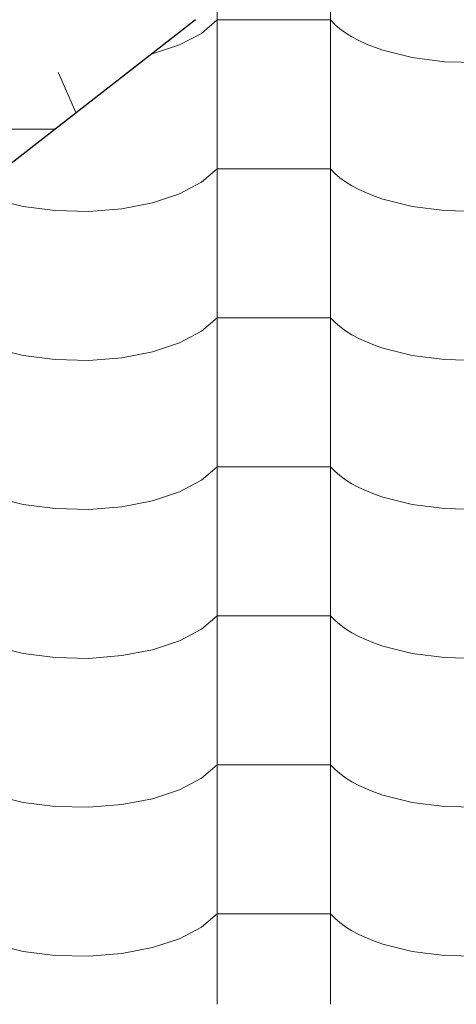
# Model space of a CAD drawing. Header units: millimetres. Extents: x -36478 to 31050, y -14815 to 11827.
# Tile 202 of 256: x -16155 to -15970, y 9040 to 9457. Entities that reach past the tile are written whole.
import ezdxf

# ---------------------------------------------------------------- set-up
doc = ezdxf.new("R2010")
doc.units = ezdxf.units.MM
doc.header["$MEASUREMENT"] = 0
doc.linetypes.add('Wipeout_Contour', pattern=[1000, 0, -1000])
doc.layers.add('Nové_Konstrukce - krov', color=7, linetype='Continuous')
doc.layers.add('Nové_Výplně - Povrchové', color=7, linetype='Continuous')

# ---------------------------------------------------------------- blocks, each defined once
blk = doc.blocks.new('*X13')
at = {"layer": 'Nové_Výplně - Povrchové', "color": 21, "linetype": 'Continuous', "lineweight": 20, "true_color": 0xffaaaa}
for p, q in [((-16071.72, 9481.6), (-16071.72, 9418.73)), ((-16023.69, 9481.6), (-16023.69, 9418.73)), ((-16078.39, 9451.38), (-16071.72, 9457.07)), ((-16047.71, 9457.07), (-16071.72, 9457.07)), ((-16023.69, 9457.07), (-16047.71, 9457.07)), ((-16023.69, 9457.07), (-16021.86, 9455.18)), ((-16021.86, 9455.18), (-16019.74, 9453.35)), ((-16087.7, 9446.52), (-16078.39, 9451.38)), ((-16019.74, 9453.35), (-16017.34, 9451.59)), ((-16017.34, 9451.59), (-16014.65, 9449.92)), ((-16099.18, 9442.72), (-16087.7, 9446.52)), ((-16014.65, 9449.92), (-16011.71, 9448.34)), ((-16011.71, 9448.34), (-16008.53, 9446.86)), ((-16008.53, 9446.86), (-16005.12, 9445.49)), ((-16166.5, 9444.24), (-16154.05, 9441.14)), ((-16112.24, 9440.2), (-16099.18, 9442.72)), ((-16005.12, 9445.49), (-16001.5, 9444.24)), ((-16001.5, 9444.24), (-15989.05, 9441.14)), ((-16154.05, 9441.14), (-16140.39, 9439.38)), ((-16140.39, 9439.38), (-16126.21, 9439.06)), ((-16126.21, 9439.06), (-16112.24, 9440.2)), ((-15989.05, 9441.14), (-15975.39, 9439.38)), ((-15975.39, 9439.38), (-15961.21, 9439.06)), ((-16071.72, 9418.5), (-16071.72, 9355.62)), ((-16023.69, 9418.5), (-16023.69, 9355.62)), ((-16078.39, 9388.28), (-16071.72, 9393.97)), ((-16047.71, 9393.97), (-16071.72, 9393.97)), ((-16023.69, 9393.97), (-16047.71, 9393.97)), ((-16023.69, 9393.97), (-16021.86, 9392.07)), ((-16087.7, 9383.41), (-16078.39, 9388.28)), ((-16021.86, 9392.07), (-16019.74, 9390.24)), ((-16019.74, 9390.24), (-16017.34, 9388.49)), ((-16017.34, 9388.49), (-16014.65, 9386.82)), ((-16014.65, 9386.82), (-16011.71, 9385.24)), ((-16011.71, 9385.24), (-16008.53, 9383.76)), ((-16166.5, 9381.14), (-16154.05, 9378.03)), ((-16099.18, 9379.62), (-16087.7, 9383.41)), ((-16008.53, 9383.76), (-16005.12, 9382.39)), ((-16005.12, 9382.39), (-16001.5, 9381.14)), ((-16001.5, 9381.14), (-15989.05, 9378.03)), ((-16154.05, 9378.03), (-16140.39, 9376.28)), ((-16140.39, 9376.28), (-16126.21, 9375.96)), ((-16126.21, 9375.96), (-16112.24, 9377.09)), ((-16112.24, 9377.09), (-16099.18, 9379.62)), ((-15989.05, 9378.03), (-15975.39, 9376.28)), ((-15975.39, 9376.28), (-15961.21, 9375.96)), ((-16071.72, 9355.39), (-16071.72, 9292.52)), ((-16023.69, 9355.39), (-16023.69, 9292.52)), ((-16078.39, 9325.17), (-16071.72, 9330.86)), ((-16047.71, 9330.86), (-16071.72, 9330.86)), ((-16023.69, 9330.86), (-16047.71, 9330.86)), ((-16023.69, 9330.86), (-16021.86, 9328.97)), ((-16021.86, 9328.97), (-16019.74, 9327.14)), ((-16019.74, 9327.14), (-16017.34, 9325.38)), ((-16087.7, 9320.31), (-16078.39, 9325.17)), ((-16017.34, 9325.38), (-16014.65, 9323.71)), ((-16014.65, 9323.71), (-16011.71, 9322.13)), ((-16011.71, 9322.13), (-16008.53, 9320.65)), ((-16166.5, 9318.03), (-16154.05, 9314.93)), ((-16099.18, 9316.51), (-16087.7, 9320.31)), ((-16008.53, 9320.65), (-16005.12, 9319.28)), ((-16005.12, 9319.28), (-16001.5, 9318.03)), ((-16001.5, 9318.03), (-15989.05, 9314.93)), ((-16154.05, 9314.93), (-16140.39, 9313.17)), ((-16140.39, 9313.17), (-16126.21, 9312.85)), ((-16126.21, 9312.85), (-16112.24, 9313.99)), ((-16112.24, 9313.99), (-16099.18, 9316.51)), ((-15989.05, 9314.93), (-15975.39, 9313.17)), ((-15975.39, 9313.17), (-15961.21, 9312.85)), ((-16071.72, 9292.29), (-16071.72, 9229.41)), ((-16023.69, 9292.29), (-16023.69, 9229.41)), ((-16078.39, 9262.07), (-16071.72, 9267.76)), ((-16047.71, 9267.76), (-16071.72, 9267.76)), ((-16023.69, 9267.76), (-16047.71, 9267.76)), ((-16023.69, 9267.76), (-16021.86, 9265.86)), ((-16021.86, 9265.86), (-16019.74, 9264.03)), ((-16019.74, 9264.03), (-16017.34, 9262.28)), ((-16087.7, 9257.2), (-16078.39, 9262.07)), ((-16017.34, 9262.28), (-16014.65, 9260.61)), ((-16014.65, 9260.61), (-16011.71, 9259.03)), ((-16011.71, 9259.03), (-16008.53, 9257.55)), ((-16166.5, 9254.93), (-16154.05, 9251.82)), ((-16099.18, 9253.41), (-16087.7, 9257.2)), ((-16008.53, 9257.55), (-16005.12, 9256.18)), ((-16005.12, 9256.18), (-16001.5, 9254.93)), ((-16001.5, 9254.93), (-15989.05, 9251.82)), ((-16154.05, 9251.82), (-16140.39, 9250.07)), ((-16126.21, 9249.75), (-16112.24, 9250.88)), ((-16112.24, 9250.88), (-16099.18, 9253.41)), ((-15989.05, 9251.82), (-15975.39, 9250.07)), ((-16140.39, 9250.07), (-16126.21, 9249.75)), ((-15975.39, 9250.07), (-15961.21, 9249.75)), ((-16071.72, 9229.18), (-16071.72, 9166.31)), ((-16023.69, 9229.18), (-16023.69, 9166.31)), ((-16078.39, 9198.96), (-16071.72, 9204.65)), ((-16047.71, 9204.65), (-16071.72, 9204.65)), ((-16023.69, 9204.65), (-16047.71, 9204.65)), ((-16023.69, 9204.65), (-16021.86, 9202.76)), ((-16021.86, 9202.76), (-16019.74, 9200.93)), ((-16019.74, 9200.93), (-16017.34, 9199.17)), ((-16087.7, 9194.1), (-16078.39, 9198.96)), ((-16017.34, 9199.17), (-16014.65, 9197.5)), ((-16014.65, 9197.5), (-16011.71, 9195.92)), ((-16099.18, 9190.3), (-16087.7, 9194.1)), ((-16011.71, 9195.92), (-16008.53, 9194.45)), ((-16008.53, 9194.45), (-16005.12, 9193.08)), ((-16005.12, 9193.08), (-16001.5, 9191.82)), ((-16166.5, 9191.82), (-16154.05, 9188.72)), ((-16154.05, 9188.72), (-16140.39, 9186.96)), ((-16112.24, 9187.78), (-16099.18, 9190.3)), ((-16001.5, 9191.82), (-15989.05, 9188.72)), ((-15989.05, 9188.72), (-15975.39, 9186.96)), ((-16140.39, 9186.96), (-16126.21, 9186.64)), ((-16126.21, 9186.64), (-16112.24, 9187.78)), ((-15975.39, 9186.96), (-15961.21, 9186.64)), ((-16071.72, 9166.08), (-16071.72, 9103.2)), ((-16023.69, 9166.08), (-16023.69, 9103.2)), ((-16078.39, 9135.86), (-16071.72, 9141.55)), ((-16047.71, 9141.55), (-16071.72, 9141.55)), ((-16023.69, 9141.55), (-16047.71, 9141.55)), ((-16023.69, 9141.55), (-16021.86, 9139.65)), ((-16021.86, 9139.65), (-16019.74, 9137.82)), ((-16087.7, 9130.99), (-16078.39, 9135.86)), ((-16019.74, 9137.82), (-16017.34, 9136.07)), ((-16017.34, 9136.07), (-16014.65, 9134.4)), ((-16014.65, 9134.4), (-16011.71, 9132.82)), ((-16099.18, 9127.2), (-16087.7, 9130.99)), ((-16011.71, 9132.82), (-16008.53, 9131.34)), ((-16008.53, 9131.34), (-16005.12, 9129.97)), ((-16005.12, 9129.97), (-16001.5, 9128.72)), ((-16166.5, 9128.72), (-16154.05, 9125.61)), ((-16154.05, 9125.61), (-16140.39, 9123.86)), ((-16112.24, 9124.67), (-16099.18, 9127.2)), ((-16001.5, 9128.72), (-15989.05, 9125.61)), ((-15989.05, 9125.61), (-15975.39, 9123.86)), ((-16140.39, 9123.86), (-16126.21, 9123.54)), ((-16126.21, 9123.54), (-16112.24, 9124.67)), ((-15975.39, 9123.86), (-15961.21, 9123.54)), ((-16071.72, 9102.98), (-16071.72, 9040.1)), ((-16023.69, 9102.98), (-16023.69, 9040.1)), ((-16078.39, 9072.75), (-16071.72, 9078.44)), ((-16047.71, 9078.44), (-16071.72, 9078.44)), ((-16023.69, 9078.44), (-16047.71, 9078.44)), ((-16023.69, 9078.44), (-16021.86, 9076.55)), ((-16021.86, 9076.55), (-16019.74, 9074.72)), ((-16087.7, 9067.89), (-16078.39, 9072.75)), ((-16019.74, 9074.72), (-16017.34, 9072.96)), ((-16017.34, 9072.96), (-16014.65, 9071.29)), ((-16014.65, 9071.29), (-16011.71, 9069.71)), ((-16099.18, 9064.1), (-16087.7, 9067.89)), ((-16011.71, 9069.71), (-16008.53, 9068.24)), ((-16008.53, 9068.24), (-16005.12, 9066.87)), ((-16166.5, 9065.61), (-16154.05, 9062.51)), ((-16112.24, 9061.57), (-16099.18, 9064.1)), ((-16005.12, 9066.87), (-16001.5, 9065.61)), ((-16001.5, 9065.61), (-15989.05, 9062.51)), ((-16154.05, 9062.51), (-16140.39, 9060.75)), ((-16140.39, 9060.75), (-16126.21, 9060.44)), ((-16126.21, 9060.44), (-16112.24, 9061.57)), ((-15989.05, 9062.51), (-15975.39, 9060.75)), ((-15975.39, 9060.75), (-15961.21, 9060.44))]:
    blk.add_line(p, q, dxfattribs=at)
blk = doc.blocks.new('výplň_6_1', base_point=(0, 0))
at = {"layer": 'Nové_Výplně - Povrchové', "color": 21, "linetype": 'Continuous', "lineweight": 20, "true_color": 0xffaaaa}
blk.add_blockref('*X13', (0, 0), dxfattribs=at)
blk = doc.blocks.new('*X2387')
at = {"layer": 'Nové_Výplně - Povrchové', "color": 21, "linetype": 'Continuous', "lineweight": 20, "true_color": 0xffaaaa}
for p, q in [((-16139.18, 9434.93), (-16131.64, 9417.81)), ((-16170.88, 9398.28), (-16170.57, 9410.51)), ((-16170.47, 9410.6), (-16162.93, 9393.48)), ((-16149.56, 9410.82), (-16170.18, 9410.82)), ((-16140.64, 9410.82), (-16149.56, 9410.82)), ((-16174.29, 9387.57), (-16170.88, 9398.28)), ((-16179.75, 9380.4), (-16174.29, 9387.57)), ((-16189.62, 9373.64), (-16183.73, 9377.3)), ((-16215.88, 9372.54), (-16213.45, 9371.85)), ((-16213.45, 9371.85), (-16200.74, 9371.15)), ((-16200.74, 9371.15), (-16189.62, 9373.64))]:
    blk.add_line(p, q, dxfattribs=at)
blk = doc.blocks.new('výplň_1193_1', base_point=(0, 0))
at = {"color": 254, "linetype": 'Wipeout_Contour', "lineweight": 0, "ltscale": 93503.205547}
blk.add_wipeout([(-16089.93, 9473.23), (-16217.18, 9374.26), (-16215.58, 9372.14), (-16207.9, 9358.5), (-16080.93, 9457.25)], dxfattribs=at).dxf.layer = 'Nové_Výplně - Povrchové'
at = {"layer": 'Nové_Výplně - Povrchové', "color": 21, "linetype": 'Continuous', "lineweight": 20, "true_color": 0xffaaaa}
blk.add_blockref('*X2387', (0, 0), dxfattribs=at)
blk = doc.blocks.new('*X2389')
at = {"layer": 'Nové_Výplně - Povrchové', "color": 21, "linetype": 'Continuous', "lineweight": 20, "true_color": 0xffaaaa}
for p, q in [((-16186.57, 9421.47), (-16186.57, 9398.07)), ((-16200.27, 9410.82), (-16186.57, 9410.82)), ((-16181.78, 9401.8), (-16186.57, 9410.82))]:
    blk.add_line(p, q, dxfattribs=at)
blk = doc.blocks.new('výplň_1194_1', base_point=(0, 0))
at = {"color": 254, "linetype": 'Wipeout_Contour', "lineweight": 0, "ltscale": 74840.53904}
blk.add_wipeout([(-16101.09, 9487.96), (-16228.34, 9388.99), (-16217.18, 9374.26), (-16089.93, 9473.23)], dxfattribs=at).dxf.layer = 'Nové_Výplně - Povrchové'
at = {"layer": 'Nové_Výplně - Povrchové', "color": 21, "linetype": 'Continuous', "lineweight": 20, "true_color": 0xffaaaa}
blk.add_blockref('*X2389', (0, 0), dxfattribs=at)
blk = doc.blocks.new('*X2393')
at = {"layer": 'Nové_Výplně - Povrchové', "color": 21, "linetype": 'Continuous', "lineweight": 20, "true_color": 0xffaaaa}
for p, q in [((-16221.09, 9478.52), (-16200.37, 9476.45)), ((-16256.52, 9450.79), (-16256.67, 9450.85)), ((-16245.81, 9444.4), (-16256.52, 9450.79)), ((-16252.38, 9454.18), (-16231.66, 9452.12)), ((-16243.83, 9442.65), (-16245.81, 9444.4))]:
    blk.add_line(p, q, dxfattribs=at)
blk = doc.blocks.new('výplň_1196_1', base_point=(0, 0))
at = {"color": 254, "linetype": 'Wipeout_Contour', "lineweight": 0, "ltscale": 75117.631767}
blk.add_wipeout([(-16159.72, 9526.25), (-16282.22, 9430.97), (-16268.56, 9423.42), (-16143.83, 9520.43)], dxfattribs=at).dxf.layer = 'Nové_Výplně - Povrchové'
at = {"layer": 'Nové_Výplně - Povrchové', "color": 21, "linetype": 'Continuous', "lineweight": 20, "true_color": 0xffaaaa}
blk.add_blockref('*X2393', (0, 0), dxfattribs=at)
blk = doc.blocks.new('*X2395')
at = {"layer": 'Nové_Výplně - Povrchové', "color": 21, "linetype": 'Continuous', "lineweight": 20, "true_color": 0xffaaaa}
for p, q in [((-16200.37, 9476.45), (-16184.59, 9471.82)), ((-16184.09, 9471.67), (-16181.27, 9470.84)), ((-16231.66, 9452.12), (-16212.56, 9446.51)), ((-16237.45, 9434.66), (-16243.83, 9442.65)), ((-16234.68, 9429.3), (-16237.45, 9434.66))]:
    blk.add_line(p, q, dxfattribs=at)
blk = doc.blocks.new('výplň_1197_1', base_point=(0, 0))
at = {"color": 254, "linetype": 'Wipeout_Contour', "lineweight": 0, "ltscale": 112641.575351}
blk.add_wipeout([(-16143.83, 9520.43), (-16268.56, 9423.42), (-16265.47, 9421.72), (-16263.39, 9420.17), (-16254.8, 9413.65), (-16128.45, 9511.93)], dxfattribs=at).dxf.layer = 'Nové_Výplně - Povrchové'
at = {"layer": 'Nové_Výplně - Povrchové', "color": 21, "linetype": 'Continuous', "lineweight": 20, "true_color": 0xffaaaa}
blk.add_blockref('*X2395', (0, 0), dxfattribs=at)
blk = doc.blocks.new('*X2397')
at = {"layer": 'Nové_Výplně - Povrchové', "color": 21, "linetype": 'Continuous', "lineweight": 20, "true_color": 0xffaaaa}
for p, q in [((-16181.27, 9470.84), (-16164.38, 9461.85)), ((-16212.56, 9446.51), (-16195.67, 9437.52)), ((-16231.88, 9422.23), (-16234.68, 9429.3)), ((-16229.77, 9410.99), (-16231.88, 9422.23))]:
    blk.add_line(p, q, dxfattribs=at)
blk = doc.blocks.new('výplň_1198_1', base_point=(0, 0))
at = {"color": 254, "linetype": 'Wipeout_Contour', "lineweight": 0, "ltscale": 93752.852078}
blk.add_wipeout([(-16128.45, 9511.93), (-16254.8, 9413.65), (-16245.53, 9406.6), (-16241.11, 9402.17), (-16114.06, 9500.99)], dxfattribs=at).dxf.layer = 'Nové_Výplně - Povrchové'
at = {"layer": 'Nové_Výplně - Povrchové', "color": 21, "linetype": 'Continuous', "lineweight": 20, "true_color": 0xffaaaa}
blk.add_blockref('*X2397', (0, 0), dxfattribs=at)
blk = doc.blocks.new('*X2399')
at = {"layer": 'Nové_Výplně - Povrchové', "color": 21, "linetype": 'Continuous', "lineweight": 20, "true_color": 0xffaaaa}
for p, q in [((-16186.57, 9444.59), (-16186.57, 9421.47)), ((-16230, 9410.82), (-16210.59, 9410.82)), ((-16210.59, 9410.82), (-16200.27, 9410.82)), ((-16237.18, 9405.23), (-16238.55, 9402.61)), ((-16234.61, 9407.23), (-16234.61, 9395.64)), ((-16238.55, 9402.61), (-16239.71, 9400.76))]:
    blk.add_line(p, q, dxfattribs=at)
blk = doc.blocks.new('výplň_1199_1', base_point=(0, 0))
at = {"color": 254, "linetype": 'Wipeout_Contour', "lineweight": 0, "ltscale": 93659.816212}
blk.add_wipeout([(-16114.06, 9500.99), (-16241.11, 9402.17), (-16229.43, 9390.43), (-16228.34, 9388.99), (-16101.09, 9487.96)], dxfattribs=at).dxf.layer = 'Nové_Výplně - Povrchové'
at = {"layer": 'Nové_Výplně - Povrchové', "color": 21, "linetype": 'Continuous', "lineweight": 20, "true_color": 0xffaaaa}
blk.add_blockref('*X2399', (0, 0), dxfattribs=at)
blk = doc.blocks.new('*X2401')
at = {"layer": 'Nové_Výplně - Povrchové', "color": 21, "linetype": 'Continuous', "lineweight": 20, "true_color": 0xffaaaa}
for p, q in [((-16191.76, 9513.66), (-16187.47, 9510.85)), ((-16187.47, 9510.85), (-16181.9, 9510.3)), ((-16216.77, 9494.21), (-16220.63, 9480.18)), ((-16248.05, 9469.88), (-16249.3, 9465.35)), ((-16249.44, 9464.85), (-16251.92, 9455.84))]:
    blk.add_line(p, q, dxfattribs=at)
blk = doc.blocks.new('výplň_1200_1', base_point=(0, 0))
at = {"color": 254, "linetype": 'Wipeout_Contour', "lineweight": 0, "ltscale": 281605.823236}
blk.add_wipeout([(-16292.47, 9435.33), (-16285.45, 9432.76), (-16283.2, 9431.52), (-16156.94, 9529.71), (-16155.86, 9539.88), (-16152.47, 9543.92), (-16149.35, 9544.8), (-16145.77, 9543.49), (-16145.73, 9546.97), (-16145.2, 9549.87), (-16147.99, 9547.7), (-16149.2, 9557.25), (-16152.31, 9556.36), (-16155.71, 9552.33), (-16156.94, 9540.74)], dxfattribs=at).dxf.layer = 'Nové_Výplně - Povrchové'
at = {"layer": 'Nové_Výplně - Povrchové', "color": 21, "linetype": 'Continuous', "lineweight": 20, "true_color": 0xffaaaa}
blk.add_blockref('*X2401', (0, 0), dxfattribs=at)

msp = doc.modelspace()

# ---------------------------------------------------------------- block references
at = {"layer": 'Nové_Výplně - Povrchové', "color": 21, "linetype": 'Continuous', "lineweight": 20, "true_color": 0xffaaaa}
msp.add_blockref('výplň_6_1', (0, 0), dxfattribs=at)

# ---------------------------------------------------------------- next in the draw order: block references
msp.add_blockref('výplň_1193_1', (0, 0), dxfattribs=at)

# ---------------------------------------------------------------- next in the draw order: block references
msp.add_blockref('výplň_1194_1', (0, 0), dxfattribs=at)

# ---------------------------------------------------------------- next in the draw order: block references
msp.add_blockref('výplň_1196_1', (0, 0), dxfattribs=at)

# ---------------------------------------------------------------- next in the draw order: block references
msp.add_blockref('výplň_1197_1', (0, 0), dxfattribs=at)

# ---------------------------------------------------------------- next in the draw order: block references
msp.add_blockref('výplň_1198_1', (0, 0), dxfattribs=at)

# ---------------------------------------------------------------- next in the draw order: block references
msp.add_blockref('výplň_1199_1', (0, 0), dxfattribs=at)

# ---------------------------------------------------------------- next in the draw order: block references
msp.add_blockref('výplň_1200_1', (0, 0), dxfattribs=at)

# ---------------------------------------------------------------- next in the draw order: linework, layer by layer
at = {"layer": 'Nové_Konstrukce - krov', "color": 1, "linetype": 'Continuous', "lineweight": 25}
msp.add_line((-16207.9, 9358.5), (-16080.93, 9457.25), dxfattribs=at)

doc.saveas('drawing.dxf')
